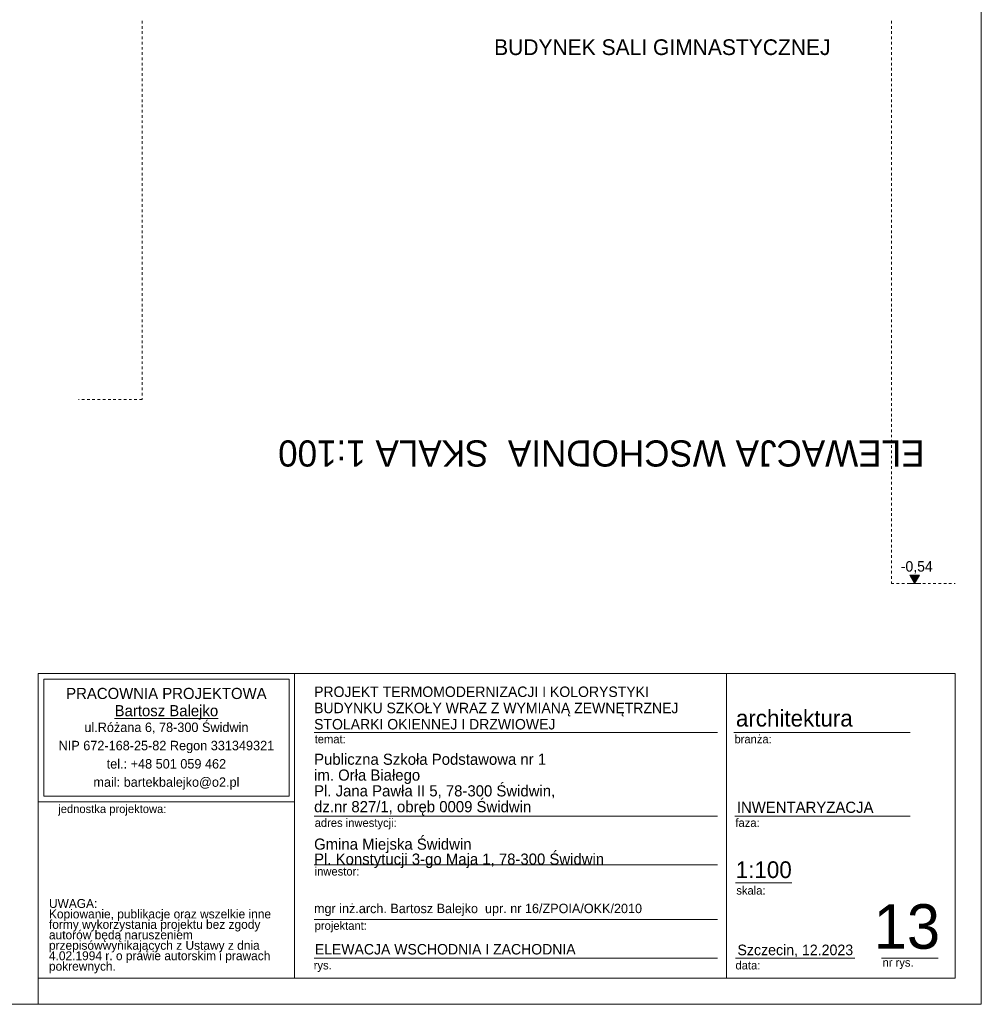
# Model space of a CAD drawing. Extents: x -394022 to -71759, y -12022 to 18278.
# Tile 4 of 91: x -370575 to -352222, y -12022 to 6772. Entities that reach past the tile are written whole.
import ezdxf

# ---------------------------------------------------------------- set-up
doc = ezdxf.new("R2010")
doc.units = 0
doc.header["$MEASUREMENT"] = 0
doc.linetypes.add('Hidden Line', pattern=[100, 50, -50])
for name, color, linetype, lineweight in [('Arch opisy_Nr_Pióra__1', 7, 'Continuous', 25), ('ARCH TABELA_Nr_Pióra__1', 7, 'Continuous', 25), ('ARCH TABELA_Nr_Pióra__21', 7, 'Continuous', 13), ('ARCH TABELA_Nr_Pióra__7', 7, 'Continuous', 13), ('Arch wymiary_Nr_Pióra__21', 7, 'Continuous', 13), ('INWENT.ŚCIANY_Nr_Pióra__21', 7, 'Continuous', 13)]:
    doc.layers.add(name, color=color, linetype=linetype, lineweight=lineweight)
doc.layers.add('Arch wymiary', color=7, linetype='Continuous')
doc.styles.add('GENERATED_STYLE_1', font='txt')
doc.styles.add('GENERATED_STYLE_4', font='txt')
doc.styles.add('GENERATED_STYLE_5', font='txt')
doc.styles.add('GENERATED_STYLE_6', font='txt')
doc.styles.add('GENERATED_STYLE_7', font='txt')

# ---------------------------------------------------------------- blocks, each defined once
blk = doc.blocks.new('Wymiary_17', base_point=(-353495, -3992))
at = {"layer": 'Arch wymiary_Nr_Pióra__21', "linetype": 'Continuous'}
blk.add_hatch(color=256, dxfattribs=at).paths.add_polyline_path([(-353495, -3992), (-353588, -3832), (-353403, -3832)], flags=0)
for p, q in [((-353495, -3992), (-353588, -3832)), ((-353588, -3832), (-353403, -3832)), ((-353403, -3832), (-353495, -3992)), ((-353495, -3992), (-353615, -3992)), ((-353495, -3992), (-353375, -3992))]:
    blk.add_line(p, q, dxfattribs=at)
at = {"layer": 'Arch wymiary_Nr_Pióra__21', "insert": (-353758, -3800), "char_height": 200, "attachment_point": 7, "style": 'GENERATED_STYLE_1'}
blk.add_mtext('{-0,54}', dxfattribs=at)

msp = doc.modelspace()

# ---------------------------------------------------------------- linework, layer by layer
at = {"layer": 'ARCH TABELA_Nr_Pióra__21', "linetype": 'Continuous'}
for p, q in [((-352221.9, 17678.4), (-352221.9, -12021.6)), ((-370221.9, -5710.5), (-352721.9, -5710.5)), ((-370221.9, -5710.5), (-365328.3, -5710.5)), ((-370221.9, -8157.3), (-370221.9, -5710.5)), ((-370221.9, -11521.6), (-370221.9, -5710.5)), ((-370115.5, -8050.9), (-370115.5, -5816.9)), ((-370115.5, -5816.9), (-365434.6, -5816.9)), ((-365434.6, -8050.9), (-365434.6, -5816.9)), ((-365328.3, -5710.5), (-365328.3, -11521.6)), ((-365328.3, -8157.3), (-365328.3, -5710.5)), ((-357083.6, -5710.5), (-357083.6, -11521.6)), ((-352721.9, -5710.5), (-352721.9, -11521.6)), ((-365328.3, -11521.6), (-365328.3, -6110.5)), ((-364956, -6831.1), (-357256.2, -6831.1)), ((-356944.3, -6831.1), (-353576.9, -6831.1)), ((-370115.5, -8050.9), (-365434.6, -8050.9)), ((-370221.9, -8157.3), (-365328.3, -8157.3)), ((-364956, -8431.6), (-357256.2, -8431.6)), ((-356926.8, -8431.6), (-353576.9, -8431.6)), ((-364956, -9359.6), (-357256.2, -9359.6)), ((-356915, -9703.8), (-355835.4, -9703.8)), ((-364956, -10403.8), (-357256.2, -10403.8)), ((-364956, -11139.2), (-357256.2, -11139.2)), ((-356915, -11139.2), (-354633.2, -11139.2)), ((-354124.5, -11139.2), (-353044.9, -11139.2)), ((-370221.9, -11521.6), (-365328.3, -11521.6)), ((-370221.9, -12021.6), (-370221.9, -11521.6)), ((-370221.9, -12021.6), (-370221.9, -11521.6)), ((-370221.9, -12021.6), (-370221.9, -11521.6)), ((-352721.9, -11521.6), (-365328.3, -11521.6)), ((-352221.9, -12021.6), (-394021.9, -12021.6))]:
    msp.add_line(p, q, dxfattribs=at)
at = {"layer": 'INWENT.ŚCIANY_Nr_Pióra__21', "linetype": 'Hidden Line'}
for p, q in [((-368238.9, 6750.2), (-368238.9, -476.8)), ((-353938.9, 6750.2), (-353938.9, -3991.8)), ((-368238.9, -476.8), (-369455.9, -476.8)), ((-353938.9, -3991.8), (-352721.9, -3991.8))]:
    msp.add_line(p, q, dxfattribs=at)

# ---------------------------------------------------------------- block references
at = {"layer": 'Arch wymiary', "linetype": 'Continuous'}
msp.add_blockref('Wymiary_17', (-353495.4, -3991.8), dxfattribs=at)

# ---------------------------------------------------------------- texts
at = {"layer": 'Arch opisy_Nr_Pióra__1', "linetype": 'Continuous', "insert": (-355100.1, 6397), "char_height": 300, "attachment_point": 3, "style": 'GENERATED_STYLE_4'}
msp.add_mtext('{BUDYNEK SALI GIMNASTYCZNEJ}', dxfattribs=at)
at = {"layer": 'Arch opisy_Nr_Pióra__1', "linetype": 'Continuous', "insert": (-353306.7, -1757.6), "char_height": 500, "attachment_point": 1, "rotation": 180, "style": 'GENERATED_STYLE_4'}
msp.add_mtext('{ELEWACJA WSCHODNIA  SKALA 1:100}', dxfattribs=at)
at = {"layer": 'ARCH TABELA_Nr_Pióra__1', "linetype": 'Continuous', "insert": (-364956, -9420.9), "char_height": 212.766, "attachment_point": 7, "line_spacing_factor": 0.807442, "style": 'GENERATED_STYLE_5'}
msp.add_mtext('{Gmina Miejska Świdwin\\PPl. Konstytucji 3-go Maja 1, 78-300 Świdwin}', dxfattribs=at)
at = {"layer": 'ARCH TABELA_Nr_Pióra__7', "linetype": 'Continuous'}
for s, insert, char_height, attachment_point, line_spacing_factor, style in [('{PRACOWNIA PROJEKTOWA\\P\\LBartosz Balejko}', (-367775.1, -5981.8), 212.766, 2, 0.926719, 'GENERATED_STYLE_6'), ('{PROJEKT TERMOMODERNIZACJI I KOLORYSTYKI\\PBUDYNKU SZKOŁY WRAZ Z WYMIANĄ ZEWNĘTRZNEJ \\PSTOLARKI OKIENNEJ I DRZWIOWEJ }', (-364956, -6778.3), 200, 7, 0.928963, 'GENERATED_STYLE_7'), ('{Publiczna Szkoła Podstawowa nr 1\\Pim. Orła Białego\\PPl. Jana Pawła II 5, 78-300 Świdwin, \\Pdz.nr 827/1, obręb 0009 Świdwin}', (-364956, -8419.9), 212.766, 7, 0.850494, 'GENERATED_STYLE_5')]:
    msp.add_mtext(s, dxfattribs=dict(at, insert=insert, char_height=char_height, attachment_point=attachment_point, line_spacing_factor=line_spacing_factor, style=style))
for s, insert, char_height, attachment_point, style in [('{architektura}', (-356905.6, -6401.5), 319.16, 1, 'GENERATED_STYLE_5'), ('{temat:}', (-364945.3, -6879.9), 159.58, 1, 'GENERATED_STYLE_5'), ('{branża:}', (-356932.5, -6879.9), 159.58, 1, 'GENERATED_STYLE_5'), ('{jednostka projektowa:}', (-369839, -8211.9), 159.58, 1, 'GENERATED_STYLE_5'), ('{INWENTARYZACJA}', (-356888.1, -8154.7), 212.84, 1, 'GENERATED_STYLE_5'), ('{adres inwestycji:}', (-364945.3, -8476.6), 159.58, 1, 'GENERATED_STYLE_5'), ('{faza:}', (-356915, -8476.6), 159.58, 1, 'GENERATED_STYLE_5'), ('{inwestor:}', (-364945.3, -9404.6), 159.58, 1, 'GENERATED_STYLE_5'), ('{1:100}', (-356907.7, -9292.6), 319.16, 1, 'GENERATED_STYLE_5'), ('{skala:}', (-356897.3, -9768.1), 159.58, 1, 'GENERATED_STYLE_5'), ('{mgr inż.arch. Bartosz Balejko  upr. nr 16/ZPOIA/OKK/2010}', (-364958.3, -10101.9), 180, 1, 'GENERATED_STYLE_5'), ('{13}', (-353009.2, -10110.5), 851.16, 3, 'GENERATED_STYLE_5'), ('{projektant:}', (-364945.3, -10440.3), 159.58, 1, 'GENERATED_STYLE_5'), ('{ELEWACJA WSCHODNIA I ZACHODNIA}', (-364942.3, -10870.7), 200, 1, 'GENERATED_STYLE_7'), ('{Szczecin, 12.2023}', (-356876.3, -10881.9), 202.128, 1, 'GENERATED_STYLE_5'), ('{rys.}', (-364963.3, -11196.4), 159.58, 1, 'GENERATED_STYLE_5'), ('{data:}', (-356913.6, -11196.4), 159.58, 1, 'GENERATED_STYLE_5'), ('{nr rys.}', (-354106.9, -11143), 159.58, 1, 'GENERATED_STYLE_5')]:
    msp.add_mtext(s, dxfattribs=dict(at, insert=insert, char_height=char_height, attachment_point=attachment_point, style=style))
at = {"layer": 'ARCH TABELA_Nr_Pióra__7', "linetype": 'Continuous', "style": 'GENERATED_STYLE_5'}
for s, insert, char_height, width, attachment_point, line_spacing_factor in [('{ul.Różana 6, 78-300 Świdwin\\PNIP 672-168-25-82 Regon 331349321\\Ptel.: +48 501 059 462\\Pmail: bartekbalejko@o2.pl}', (-367775.1, -6643.7), 180.852, 7974.447, 2, 1.156383), ('{UWAGA:\\PKopiowanie, publikacje oraz wszelkie inne formy wykorzystania projektu bez zgody autorów będą naruszeniem przepisówwynikających z Ustawy z dnia 4.02.1994 r. o prawie autorskim i prawach pokrewnych.}', (-370016.8, -10011.9), 170.2128, 4483.408, 1, 0.703415)]:
    msp.add_mtext(s, dxfattribs=dict(at, insert=insert, char_height=char_height, width=width, attachment_point=attachment_point, line_spacing_factor=line_spacing_factor))

doc.saveas('drawing.dxf')
